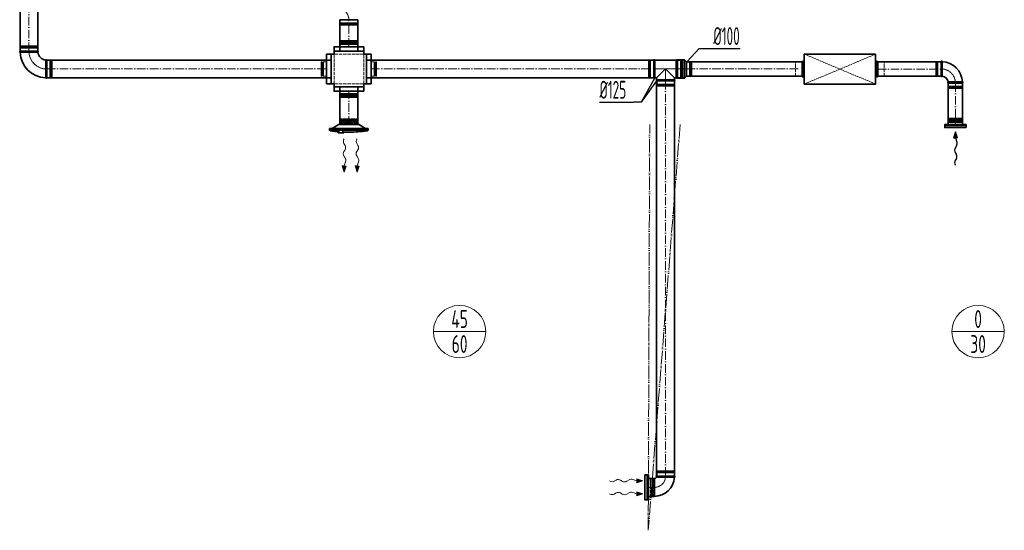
# Model space of a CAD drawing. Header units: millimetres. Extents: x 7400 to 85045, y 24168 to 123018.
# Tile 29 of 79: x 39308 to 46201, y 58269 to 61842. Entities that reach past the tile are written whole.
import ezdxf
from ezdxf.enums import TextEntityAlignment as Align

# ---------------------------------------------------------------- set-up
doc = ezdxf.new("R2010")
doc.units = ezdxf.units.MM
for name, pattern in [('ACAD_ISO02W100', [15, 12, -3]), ('ACAD_ISO05W100', [33, 24, -3, 0, -3, 0, -3]), ('ACAD_ISO10W100', [18, 12, -3, 0, -3]), ('phl_thick', [0])]:
    doc.linetypes.add(name, pattern=pattern)
for name, color, linetype, lineweight in [('VZT_01 SUP (PŘÍVOD) - OBRYS', 5, 'Continuous', 35), ('VZT_02 SUP (PŘÍVOD) - OSA', 5, 'ACAD_ISO10W100', 5), ('VZT_04 SUP (PŘÍVOD) - SKRYTÉ', 5, 'ACAD_ISO02W100', 5), ('VZT_05 ETA (ODVOD) - OBRYS', 6, 'Continuous', 35), ('VZT_06 ETA (ODVOD) - OSA', 6, 'ACAD_ISO10W100', 5), ('VZT_08 ETA (ODVOD) - SKRYTÉ', 6, 'ACAD_ISO02W100', 5), ('VZT_30 DISTRIBUČNÍ PRVKY - OBRYS', 1, 'Continuous', 35), ('VZT_33 DISTRIBUČNÍ PRVKY - SKRYTÉ', 8, 'ACAD_ISO02W100', 5), ('VZT_35 TLUMIČE HLUKU - OBRYS', 1, 'Continuous', 35), ('VZT_36 TLUMIČE HLUKU - OSA', 1, 'ACAD_ISO10W100', 5), ('VZT_37 TLUMIČE HLUKU - DETAIL', 8, 'ACAD_ISO02W100', 5), ('VZT_50 POPIS - OBECNE', 7, 'Continuous', 13), ('VZT_52 POPIS - DISTRIBUCE', 7, 'Continuous', 5), ('VZT_60_KOTY - DIMENZE', 7, 'Continuous', 5), ('VZT_POŽADAVKY NA STAVBU - PODHLEDY', 4, 'ACAD_ISO05W100', 5)]:
    doc.layers.add(name, color=color, linetype=linetype, lineweight=lineweight)
for name, color, linetype, lineweight, plot in [('VZT_03 SUP (PŘÍVOD) - NETISK', 8, 'ACAD_ISO02W100', 5, False), ('VZT_07 ETA (ODVOD) - NETISK', 8, 'ACAD_ISO02W100', 5, False), ('VZT_34 DISTRIBUČNÍ PRVKY - NETISK', 8, 'ACAD_ISO02W100', 5, False), ('VZT_39 TLUMIČE HLUKU - NETISK', 8, 'ACAD_ISO02W100', 5, False)]:
    doc.layers.add(name, color=color, linetype=linetype, lineweight=lineweight, plot=plot)
doc.styles.add('EVORA_125', font='isocp.shx', dxfattribs={"width": 0.6, "height": 125})
doc.styles.add('JS', font='isocp.shx', dxfattribs={"width": 0.6, "height": 125})

msp = doc.modelspace()

# ---------------------------------------------------------------- linework, layer by layer
at = {"lineweight": 13}
for p, q in [((41578.1, 61006.2), (41579.9, 61009.3)), ((41668.1, 61006.2), (41669.9, 61009.3)), ((43441, 58612.5), (43437.9, 58614.4)), ((43441, 58522.5), (43437.9, 58524.4))]:
    msp.add_line(p, q, dxfattribs=at)
at = {"color": 0, "lineweight": 13}
for p, q in [((41578, 60920.2), (41585.9, 60932.1)), ((41586.4, 60963.1), (41578.2, 60976.1)), ((41668, 60920.2), (41675.9, 60932.1)), ((41676.4, 60963.1), (41668.2, 60976.1)), ((41588, 60872.7), (41577.6, 60889.2)), ((41678, 60872.7), (41667.6, 60889.2)), ((41579.9, 60775.6), (41566.6, 60818.8)), ((41566.6, 60818.8), (41580.5, 60818.6)), ((41594.5, 60818.5), (41579.9, 60775.6)), ((41580.5, 60818.6), (41590.2, 60847.3)), ((41594.5, 60818.5), (41580.5, 60818.6)), ((41669.9, 60775.6), (41656.6, 60818.8)), ((41656.6, 60818.8), (41670.5, 60818.6)), ((41684.5, 60818.5), (41669.9, 60775.6)), ((41670.5, 60818.6), (41680.2, 60847.3)), ((41684.5, 60818.5), (41670.5, 60818.6)), ((43484.1, 58620.8), (43471.1, 58612.7)), ((43527, 58612.4), (43515, 58620.4)), ((43574.5, 58622.4), (43557.9, 58612)), ((43628.5, 58615), (43599.9, 58624.7)), ((43628.3, 58601), (43628.5, 58615)), ((43671.5, 58614.4), (43628.3, 58601)), ((43628.7, 58628.9), (43628.5, 58615)), ((43628.7, 58628.9), (43671.5, 58614.4)), ((43484.1, 58530.8), (43471.1, 58522.7)), ((43527, 58522.4), (43515, 58530.4)), ((43574.5, 58532.4), (43557.9, 58522)), ((43628.5, 58525), (43599.9, 58534.7)), ((43628.3, 58511), (43628.5, 58525)), ((43671.5, 58524.4), (43628.3, 58511)), ((43628.7, 58538.9), (43628.5, 58525)), ((43628.7, 58538.9), (43671.5, 58524.4))]:
    msp.add_line(p, q, dxfattribs=at)
at = {"color": 8, "lineweight": 5}
for points in [[(45806.8, 61142.7), (45812.5, 61144.1, -0.060863), (45813.2, 61144.2), (45858.9, 61144.2)], [(45806.8, 61142.7), (45812.7, 61141.3, 0.058981), (45813.4, 61141.2), (45858.9, 61141.2)], [(45911, 61142.7), (45905.3, 61144.1, 0.060863), (45904.7, 61144.2), (45858.9, 61144.2)], [(45911, 61142.7), (45905.1, 61141.3, -0.058981), (45904.5, 61141.2), (45858.9, 61141.2)], [(45811.4, 61122.8), (45811.4, 61130.7, -0.291473), (45812.9, 61133.1, -0.291473)], [(45906.4, 61122.8), (45906.4, 61130.7, 0.291473), (45904.9, 61133.1, 0.291473)]]:
    msp.add_lwpolyline(points, format="xyb", dxfattribs=at)
for points in [[(45815.2, 61148.9), (45813.7, 61152.8), (45858.9, 61152.8)], [(45814.2, 61148.7), (45858.9, 61148.7)], [(45902.6, 61148.9), (45904.1, 61152.8), (45858.9, 61152.8)], [(45903.6, 61148.7), (45858.9, 61148.7)], [(45907.4, 61107.8), (45907.4, 61122.8), (45810.4, 61122.8), (45810.4, 61107.8)], [(45907.4, 61107.8), (45810.4, 61107.8)], [(45811.4, 61130.7), (45858.9, 61130.7)], [(45813.4, 61133.4), (45858.9, 61133.4)], [(45815, 61137), (45858.9, 61137)], [(45902.8, 61137), (45858.9, 61137)], [(45904.5, 61133.4), (45858.9, 61133.4)], [(45906.4, 61130.7), (45858.9, 61130.7)], [(43709.9, 58630.4), (43709.9, 58508.4)]]:
    msp.add_lwpolyline(points, dxfattribs=at)
for centre, radius, start, end in [((45823.3, 61143.4), 10.5, 149.71757, 217.83784), ((45894.6, 61143.4), 10.5, 322.16216, 30.28243), ((45811.2, 61136.5), 3.88, 297.49932, 6.67353), ((45906.7, 61136.5), 3.88, 173.32647, 242.50068)]:
    msp.add_arc(centre, radius, start, end, dxfattribs=at)
at = {"color": 0, "lineweight": 13, "extrusion": (0, 0, -1)}
for centre, major_axis, start_param, end_param in [((41587.7, 60991.4), (-0.3, -21.5), 0.766537, 2.320574), ((41677.7, 60991.4), (-0.3, -21.5), 0.766537, 2.320574), ((41576.8, 60947.7), (-0.3, -21.5), 3.908129, 5.516649), ((41666.8, 60947.7), (-0.3, -21.5), 3.908129, 5.516649), ((41587.1, 60904.6), (-0.3, -21.5), 0.766537, 2.375056), ((41578.4, 60857.3), (-0.3, -21.5), 3.908129, 5.191299), ((41677.1, 60904.6), (-0.3, -21.5), 0.766537, 2.375056), ((41668.4, 60857.3), (-0.3, -21.5), 3.908129, 5.191299), ((43455.7, 58622.2), (21.5, -0.3), 0.766537, 2.320574), ((43499.4, 58611.3), (21.5, -0.3), 3.908129, 5.516649), ((43542.6, 58621.6), (21.5, -0.3), 0.766537, 2.375056), ((43589.8, 58612.9), (21.5, -0.3), 3.908129, 5.191299), ((43455.7, 58532.2), (21.5, -0.3), 0.766537, 2.320574), ((43499.4, 58521.3), (21.5, -0.3), 3.908129, 5.516649), ((43542.6, 58531.6), (21.5, -0.3), 0.766537, 2.375056), ((43589.8, 58522.9), (21.5, -0.3), 3.908129, 5.191299)]:
    msp.add_ellipse(centre, major_axis=major_axis, ratio=0.625, start_param=start_param, end_param=end_param, dxfattribs=at)
at = {"color": 0, "lineweight": 13}
for points in [[(41594.5, 60818.5), (41566.6, 60818.8), (41579.9, 60775.6)], [(41684.5, 60818.5), (41656.6, 60818.8), (41669.9, 60775.6)], [(43628.7, 58628.9), (43628.3, 58601), (43671.5, 58614.4)], [(43628.7, 58538.9), (43628.3, 58511), (43671.5, 58524.4)]]:
    msp.add_solid(points, dxfattribs=at)
at = {"layer": 'VZT_01 SUP (PŘÍVOD) - OBRYS'}
msp.add_line((41550.1, 61842.3), (41675.1, 61842.3), dxfattribs=at)
for points in [[(41550.1, 61842.3), (41550.1, 61652.6)], [(41675.1, 61842.3), (41675.1, 61652.6)], [(41508.8, 61621.6), (41508.8, 61601.1)], [(41550.3, 61621.6), (41550.3, 61652.6)], [(41675, 61621.6), (41675, 61652.6)], [(41716.4, 61621.6), (41716.4, 61601.1)], [(41508.8, 61373), (41508.8, 61393.5)], [(41550.3, 61342), (41550.3, 61373)], [(41675, 61342), (41675, 61373)], [(41716.4, 61373), (41716.4, 61393.5)], [(41550.1, 61342), (41550.1, 61107.8)], [(41675.1, 61342), (41675.1, 61107.8)]]:
    msp.add_lwpolyline(points, dxfattribs=at)
for points in [[(41716.4, 61652.6), (41716.4, 61621.6), (41508.8, 61621.6), (41508.8, 61652.6)], [(41716.4, 61342), (41716.4, 61373), (41508.8, 61373), (41508.8, 61342)]]:
    msp.add_lwpolyline(points, close=True, dxfattribs=at)
at = {"layer": 'VZT_02 SUP (PŘÍVOD) - OSA', "ltscale": 0.3}
msp.add_lwpolyline([(41533.6, 61921.3), (41533.6, 61921.3, -0.414214), (41612.6, 61842.3), (41612.6, 61842.3)], format="xyb", dxfattribs=at)
at = {"layer": 'VZT_02 SUP (PŘÍVOD) - OSA', "ltscale": 5}
for points in [[(41612.6, 61652.6), (41612.6, 61842.3)], [(41612.6, 61107.8), (41612.6, 61342)]]:
    msp.add_lwpolyline(points, dxfattribs=at)
at = {"layer": 'VZT_03 SUP (PŘÍVOD) - NETISK', "ltscale": 0.4}
for p, q in [((41552.6, 61842.3), (41552.6, 61820.3)), ((41672.6, 61842.3), (41672.6, 61820.3)), ((41551.6, 61816.8), (41673.6, 61816.8)), ((41551.6, 61816.8), (41551.6, 61816.3)), ((41551.6, 61816.3), (41673.6, 61816.3)), ((41551.6, 61809.3), (41673.6, 61809.3)), ((41551.6, 61809.3), (41551.6, 61808.8)), ((41551.6, 61808.8), (41673.6, 61808.8)), ((41552.6, 61820.3), (41672.6, 61820.3)), ((41552.6, 61808.3), (41672.6, 61808.3)), ((41552.6, 61808.3), (41552.6, 61804.3)), ((41552.6, 61804.3), (41672.6, 61804.3)), ((41553.6, 61820.3), (41553.6, 61816.8)), ((41553.6, 61816.3), (41553.6, 61809.3)), ((41553.6, 61808.8), (41553.6, 61808.3)), ((41671.6, 61820.3), (41671.6, 61816.8)), ((41671.6, 61816.3), (41671.6, 61809.3)), ((41671.6, 61808.8), (41671.6, 61808.3)), ((41672.6, 61808.3), (41672.6, 61804.3)), ((41673.6, 61816.8), (41673.6, 61816.3)), ((41673.6, 61809.3), (41673.6, 61808.8))]:
    msp.add_line(p, q, dxfattribs=at)
for points in [[(41556.4, 61693.7), (41555, 61697.6), (41612.6, 61697.6)], [(41555.4, 61693.5), (41612.6, 61693.5)], [(41668.9, 61693.7), (41670.3, 61697.6), (41612.6, 61697.6)], [(41669.8, 61693.5), (41612.6, 61693.5)], [(41673.6, 61652.6), (41673.6, 61667.6), (41551.6, 61667.6), (41551.6, 61652.6)], [(41673.6, 61652.6), (41551.6, 61652.6)], [(41552.6, 61675.5), (41612.6, 61675.5)], [(41554.6, 61678.1), (41612.6, 61678.1)], [(41556.2, 61681.8), (41612.6, 61681.8)], [(41669, 61681.8), (41612.6, 61681.8)], [(41670.7, 61678.1), (41612.6, 61678.1)], [(41672.6, 61675.5), (41612.6, 61675.5)], [(41673.6, 61342), (41673.6, 61327), (41551.6, 61327), (41551.6, 61342)], [(41673.6, 61342), (41551.6, 61342)], [(41552.6, 61319.1), (41612.6, 61319.1)], [(41554.6, 61316.5), (41612.6, 61316.5)], [(41556.4, 61300.9), (41555, 61297), (41612.6, 61297)], [(41555.4, 61301.2), (41612.6, 61301.2)], [(41556.2, 61312.8), (41612.6, 61312.8)], [(41672.6, 61319.1), (41612.6, 61319.1)], [(41670.7, 61316.5), (41612.6, 61316.5)], [(41669, 61312.8), (41612.6, 61312.8)], [(41669.8, 61301.2), (41612.6, 61301.2)], [(41668.9, 61300.9), (41670.3, 61297), (41612.6, 61297)]]:
    msp.add_lwpolyline(points, dxfattribs=at)
for points in [[(41548, 61687.5), (41553.7, 61688.9, -0.060863), (41554.4, 61689), (41612.6, 61689)], [(41548, 61687.5), (41553.9, 61686.1, 0.058981), (41554.6, 61686), (41612.6, 61686)], [(41552.6, 61667.6), (41552.6, 61675.5, -0.291473), (41554.2, 61677.9, -0.291473)], [(41677.2, 61687.5), (41671.5, 61688.9, 0.060863), (41670.9, 61689), (41612.6, 61689)], [(41677.2, 61687.5), (41671.3, 61686.1, -0.058981), (41670.7, 61686), (41612.6, 61686)], [(41672.6, 61667.6), (41672.6, 61675.5, 0.291473), (41671.1, 61677.9, 0.291473)], [(41548, 61307.1), (41553.9, 61308.5, -0.058981), (41554.6, 61308.6), (41612.6, 61308.6)], [(41548, 61307.1), (41553.7, 61305.7, 0.060863), (41554.4, 61305.6), (41612.6, 61305.6)], [(41552.6, 61327), (41552.6, 61319.1, 0.291473), (41554.2, 61316.7, 0.291473)], [(41677.2, 61307.1), (41671.3, 61308.5, 0.058981), (41670.7, 61308.6), (41612.6, 61308.6)], [(41677.2, 61307.1), (41671.5, 61305.7, -0.060863), (41670.9, 61305.6), (41612.6, 61305.6)], [(41672.6, 61327), (41672.6, 61319.1, -0.291473), (41671.1, 61316.7, -0.291473)]]:
    msp.add_lwpolyline(points, format="xyb", dxfattribs=at)
for centre, radius, start, end in [((41564.5, 61688.2), 10.5, 149.71757, 217.83784), ((41660.8, 61688.2), 10.5, 322.16216, 30.28243), ((41552.4, 61681.3), 3.88, 297.49932, 6.67353), ((41672.9, 61681.3), 3.88, 173.32647, 242.50068), ((41564.5, 61306.4), 10.5, 142.16216, 210.28243), ((41552.4, 61313.3), 3.88, 353.32647, 62.50068), ((41672.9, 61313.3), 3.88, 117.49932, 186.67353), ((41660.8, 61306.4), 10.5, 329.71757, 37.83784)]:
    msp.add_arc(centre, radius, start, end, dxfattribs=at)
at = {"layer": 'VZT_04 SUP (PŘÍVOD) - SKRYTÉ', "ltscale": 2}
for points in [[(41508.8, 61393.5), (41508.8, 61601.1)], [(41716.4, 61393.5), (41716.4, 61601.1)]]:
    msp.add_lwpolyline(points, dxfattribs=at)
at = {"layer": 'VZT_05 ETA (ODVOD) - OBRYS'}
for p, q in [((39310.9, 61622.1), (39435.9, 61622.1)), ((39498.4, 61559.6), (39498.4, 61434.6)), ((43747.4, 61434.8), (43747.4, 61559.8)), ((43755.1, 61434.8), (43755.1, 61559.8)), ((43755.1, 61559.8), (43904.8, 61559.8)), ((43904.8, 61434.8), (43904.8, 61559.8)), ((43912.4, 61560.8), (43912.4, 61433.8)), ((43912.4, 61560.8), (43962.9, 61560.8)), ((43912.4, 61559.8), (43912.4, 61434.8)), ((43962.9, 61560.8), (43962.9, 61433.8)), ((43976.4, 61547.3), (43962.9, 61560.8)), ((43767.4, 61434.8), (43829.9, 61497.3)), ((43829.9, 61497.3), (43892.4, 61434.8)), ((43976.4, 61547.3), (43976.4, 61447.3)), ((45758.9, 61548.4), (45758.9, 61448.4)), ((45766.9, 61548.4), (45766.9, 61498.3)), ((43755.1, 61434.8), (43767.4, 61434.8)), ((43767.4, 61422), (43767.4, 61434.8)), ((43892.4, 61422), (43767.4, 61422)), ((43892.4, 61414.3), (43767.4, 61414.3)), ((43892.4, 61422), (43892.4, 61434.8)), ((43892.4, 61434.8), (43904.8, 61434.8)), ((43912.4, 61433.8), (43962.9, 61433.8)), ((43976.4, 61447.3), (43962.9, 61433.8)), ((45808.9, 61398.4), (45908.9, 61398.4)), ((45908.9, 61406.4), (45858.8, 61406.4)), ((43709.9, 58505.9), (43709.9, 58632.9)), ((43749.9, 58632.9), (43709.9, 58632.9)), ((43750.9, 58506.9), (43750.9, 58631.9)), ((43767.4, 58648.4), (43892.4, 58648.4)), ((43749.9, 58505.9), (43709.9, 58505.9))]:
    msp.add_line(p, q, dxfattribs=at)
for points in [[(39310.9, 62451.3), (39310.9, 61622.1)], [(39435.9, 62451.3), (39435.9, 61622.1)], [(41488.3, 61559.6), (41457.3, 61559.6)], [(41488.3, 61601.1), (41508.8, 61601.1)], [(41736.9, 61601.1), (41716.4, 61601.1)], [(41767.9, 61559.6), (41736.9, 61559.6)], [(43747.4, 61559.8), (41767.9, 61559.8)], [(44785.5, 61547.3), (43976.4, 61547.3)], [(45758.9, 61546.6), (45315.5, 61546.6)], [(41488.3, 61434.9), (41457.3, 61434.9)], [(41767.9, 61435), (41736.9, 61435)], [(43747.4, 61434.8), (41767.9, 61434.8)], [(43767.4, 58648.4), (43767.4, 61414.3)], [(43892.4, 58648.4), (43892.4, 61414.3)], [(44785.5, 61447.3), (43976.4, 61447.3)], [(45758.9, 61446.6), (45315.5, 61446.6)], [(41488.3, 61393.5), (41508.8, 61393.5)], [(41736.9, 61393.5), (41716.4, 61393.5)], [(45808.9, 61107.8), (45808.9, 61398.4)], [(45908.9, 61107.8), (45908.9, 61398.4)]]:
    msp.add_lwpolyline(points, dxfattribs=at)
at = {"layer": 'VZT_05 ETA (ODVOD) - OBRYS', "elevation": 0}
for points in [[(41457.3, 61559.8), (39498.4, 61559.8)], [(41457.3, 61434.8), (39498.4, 61434.8)]]:
    msp.add_lwpolyline(points, dxfattribs=at)
at = {"layer": 'VZT_05 ETA (ODVOD) - OBRYS'}
for points in [[(41457.3, 61393.5), (41488.3, 61393.5), (41488.3, 61601.1), (41457.3, 61601.1)], [(41767.9, 61393.5), (41736.9, 61393.5), (41736.9, 61601.1), (41767.9, 61601.1)]]:
    msp.add_lwpolyline(points, close=True, dxfattribs=at)
for centre, radius, start, end in [((39312.5, 61618.2), 4.17, 113.46783, 248.89285), ((39434.2, 61618.2), 4.17, 300.29808, 66.53217), ((39498.4, 61622.1), 187.5, 182.36067, 267.63933), ((39498.4, 61622.1), 62.5, 186.83025, 263.16975), ((39494.6, 61557.9), 4.17, 23.46783, 149.70192), ((43751.3, 61558.2), 4.17, 23.46783, 156.53217), ((43908.6, 61558.2), 4.17, 23.46783, 156.53217), ((45762.9, 61548.4), 4, 0, 180), ((45758.9, 61398.4), 150, 3.05723, 86.94277), ((39494.6, 61436.2), 4.17, 201.10715, 336.53217), ((43751.3, 61436.5), 4.17, 203.46783, 336.53217), ((43769.1, 61418.1), 4.17, 113.46783, 246.53217), ((43890.8, 61418.1), 4.17, 293.46783, 66.53217), ((43908.6, 61436.5), 4.17, 203.46783, 336.53217), ((45762.9, 61448.4), 4, 180, 350.85216), ((45758.9, 61398.4), 50, 9.14784, 80.85216), ((45808.9, 61402.4), 4, 99.14784, 270), ((45908.9, 61402.4), 4, 270, 90), ((43749.9, 58631.9), 1, 0, 90), ((43750.9, 58648.4), 16.5, 270, 336.19069), ((43750.9, 58648.4), 141.5, 270, 356.86312), ((43769.1, 58644.6), 4.17, 113.46783, 222.72286), ((43890.8, 58644.6), 4.17, 290.33094, 66.53217), ((43749.9, 58506.9), 1, 270, 0)]:
    msp.add_arc(centre, radius, start, end, dxfattribs=at)
for points, knots in [([(39436.3, 61614.6), (39436.3, 61614.6), (39436.3, 61614.6), (39436, 61614.6), (39435.6, 61614.6), (39434.6, 61614.6), (39433.8, 61614.6), (39430.7, 61614.6), (39427.5, 61614.6), (39418.6, 61614.5), (39412.4, 61614.5), (39398.3, 61614.5), (39390.5, 61614.5), (39374.3, 61614.4), (39366, 61614.4), (39350.2, 61614.4), (39342.7, 61614.4), (39329.5, 61614.4), (39323.9, 61614.4), (39317, 61614.4), (39314.8, 61614.4), (39311.8, 61614.4), (39311, 61614.4), (39311, 61614.4)], [197.067977, 197.067977, 197.067977, 197.067977, 201.792196, 201.792196, 209.190204, 209.190204, 218.040239, 218.040239, 237.760854, 237.760854, 262.206108, 262.206108, 286.831239, 286.831239, 311.323072, 311.323072, 335.946087, 335.946087, 360.704397, 360.704397, 377.088273, 377.088273, 394.105327, 394.105327, 394.105327, 394.105327]), ([(39491, 61560), (39491, 61560), (39490.9, 61558.4), (39490.9, 61552.3), (39490.9, 61547.8), (39490.8, 61536.4), (39490.8, 61529.6), (39490.8, 61514.6), (39490.7, 61506.5), (39490.7, 61490.2), (39490.7, 61482.1), (39490.7, 61466.9), (39490.7, 61459.9), (39490.7, 61448.2), (39490.7, 61443.4), (39490.7, 61436.8), (39490.7, 61435), (39490.7, 61434.7), (39490.7, 61434.7), (39490.7, 61434.7)], [0, 0, 0, 0, 24.235852, 24.235852, 48.531845, 48.531845, 73.024415, 73.024415, 97.570898, 97.570898, 122.078339, 122.078339, 146.53579, 146.53579, 170.957495, 170.957495, 195.359468, 195.359468, 197.168246, 197.168246, 197.168246, 197.168246]), ([(45766.9, 61498.3), (45766.9, 61491.9), (45766.9, 61485.6), (45766.9, 61473.5), (45766.9, 61467.9), (45766.9, 61458.4), (45766.9, 61454.6), (45766.9, 61449.4), (45766.9, 61447.9), (45766.9, 61447.8), (45766.9, 61447.8), (45766.9, 61447.8)], [78.71119, 78.71119, 78.71119, 78.71119, 97.804615, 97.804615, 117.523893, 117.523893, 137.264303, 137.264303, 156.831737, 156.831737, 157.874915, 157.874915, 157.874915, 157.874915]), ([(45808.3, 61406.4), (45808.3, 61406.4), (45809.4, 61406.4), (45813.9, 61406.4), (45817.4, 61406.4), (45826.2, 61406.4), (45831.6, 61406.4), (45843.5, 61406.4), (45850, 61406.4), (45857.3, 61406.4), (45858, 61406.4), (45858.8, 61406.4)], [157.874915, 157.874915, 157.874915, 157.874915, 176.103874, 176.103874, 195.460379, 195.460379, 215.101284, 215.101284, 234.82164, 234.82164, 237.034743, 237.034743, 237.034743, 237.034743]), ([(43766, 58641.7), (43766, 58641.7), (43766.4, 58641.7), (43768.5, 58641.6), (43770.7, 58641.4), (43776.9, 58641.2), (43780.9, 58641.1), (43791.7, 58640.9), (43798.9, 58640.9), (43814.6, 58640.8), (43822.9, 58640.8), (43839.5, 58640.7), (43847.6, 58640.7), (43862.6, 58640.7), (43869.3, 58640.7), (43880.6, 58640.7), (43885, 58640.7), (43890.8, 58640.7), (43892.2, 58640.7), (43892.2, 58640.7)], [197.702813, 197.702813, 197.702813, 197.702813, 209.733369, 209.733369, 228.63381, 228.63381, 247.962689, 247.962689, 273.396832, 273.396832, 298.447199, 298.447199, 323.101867, 323.101867, 347.591906, 347.591906, 372.010558, 372.010558, 395.3015, 395.3015, 395.3015, 395.3015])]:
    msp.add_open_spline(points, degree=3, knots=knots, dxfattribs=at)
at = {"layer": 'VZT_06 ETA (ODVOD) - OSA', "ltscale": 5}
for points in [[(39373.4, 61622.1), (39373.4, 62451.3)], [(41767.9, 61497.3), (43747.4, 61497.3)], [(43976.4, 61497.3), (44785.5, 61497.3)], [(45315.5, 61496.6), (45758.9, 61496.6)], [(43829.9, 61414.3), (43829.9, 58648.4)], [(45858.9, 61398.4), (45858.9, 61107.8)]]:
    msp.add_lwpolyline(points, dxfattribs=at)
at = {"layer": 'VZT_06 ETA (ODVOD) - OSA', "ltscale": 0.3}
for points in [[(39498.4, 61497.1), (39498.4, 61497.1, -0.414214), (39373.4, 61622.1), (39373.4, 61622.1)], [(45858.9, 61398.4), (45858.9, 61398.4, 0.414214), (45758.9, 61498.4), (45758.9, 61498.4)], [(43709.9, 58569.4), (43750.9, 58569.4, 0.414214), (43829.9, 58648.4), (43829.9, 58648.4)]]:
    msp.add_lwpolyline(points, format="xyb", dxfattribs=at)
at = {"layer": 'VZT_06 ETA (ODVOD) - OSA', "ltscale": 5, "elevation": 0}
msp.add_lwpolyline([(39498.4, 61497.3), (41457.3, 61497.3)], dxfattribs=at)
at = {"layer": 'VZT_06 ETA (ODVOD) - OSA', "ltscale": 0.3}
for points in [[(43829.9, 61414.3), (43829.9, 61497.3)], [(43912.4, 61497.3), (43976.4, 61497.3)]]:
    msp.add_lwpolyline(points, dxfattribs=at)
at = {"layer": 'VZT_07 ETA (ODVOD) - NETISK', "ltscale": 0.4}
for p, q in [((39312.4, 61655.6), (39434.4, 61655.6)), ((39312.4, 61655.1), (39312.4, 61655.6)), ((39312.4, 61655.1), (39434.4, 61655.1)), ((39312.4, 61648.1), (39434.4, 61648.1)), ((39312.4, 61647.6), (39312.4, 61648.1)), ((39312.4, 61647.6), (39434.4, 61647.6)), ((39313.4, 61660.1), (39433.4, 61660.1)), ((39313.4, 61656.1), (39313.4, 61660.1)), ((39313.4, 61656.1), (39433.4, 61656.1)), ((39313.4, 61644.1), (39433.4, 61644.1)), ((39313.4, 61622.1), (39313.4, 61644.1)), ((39314.4, 61655.6), (39314.4, 61656.1)), ((39314.4, 61648.1), (39314.4, 61655.1)), ((39314.4, 61644.1), (39314.4, 61647.6)), ((39432.4, 61655.6), (39432.4, 61656.1)), ((39432.4, 61648.1), (39432.4, 61655.1)), ((39432.4, 61644.1), (39432.4, 61647.6)), ((39433.4, 61656.1), (39433.4, 61660.1)), ((39433.4, 61622.1), (39433.4, 61644.1)), ((39434.4, 61655.1), (39434.4, 61655.6)), ((39434.4, 61647.6), (39434.4, 61648.1)), ((39498.4, 61557.1), (39520.4, 61557.1)), ((39520.4, 61557.1), (39520.4, 61437.1)), ((39520.4, 61556.1), (39523.9, 61556.1)), ((39523.9, 61558.1), (39523.9, 61436.1)), ((39523.9, 61558.1), (39524.4, 61558.1)), ((39524.4, 61558.1), (39524.4, 61436.1)), ((39524.4, 61556.1), (39531.4, 61556.1)), ((39531.4, 61558.1), (39531.4, 61436.1)), ((39531.4, 61558.1), (39531.9, 61558.1)), ((39531.9, 61558.1), (39531.9, 61436.1)), ((39531.9, 61556.1), (39532.4, 61556.1)), ((39532.4, 61557.1), (39532.4, 61437.1)), ((39532.4, 61557.1), (39536.4, 61557.1)), ((39536.4, 61557.1), (39536.4, 61437.1)), ((43709.4, 61437.3), (43709.4, 61557.3)), ((43713.4, 61557.3), (43709.4, 61557.3)), ((43713.4, 61437.3), (43713.4, 61557.3)), ((43713.9, 61556.3), (43713.4, 61556.3)), ((43713.9, 61436.3), (43713.9, 61558.3)), ((43714.4, 61558.3), (43713.9, 61558.3)), ((43714.4, 61436.3), (43714.4, 61558.3)), ((43721.4, 61556.3), (43714.4, 61556.3)), ((43721.4, 61436.3), (43721.4, 61558.3)), ((43721.9, 61558.3), (43721.4, 61558.3)), ((43721.9, 61436.3), (43721.9, 61558.3)), ((43725.4, 61556.3), (43721.9, 61556.3)), ((43725.4, 61437.3), (43725.4, 61557.3)), ((43747.4, 61557.3), (43725.4, 61557.3)), ((43934.4, 61557.3), (43912.4, 61557.3)), ((43934.4, 61437.3), (43934.4, 61557.3)), ((43937.9, 61556.3), (43934.4, 61556.3)), ((43937.9, 61436.3), (43937.9, 61558.3)), ((43938.4, 61558.3), (43937.9, 61558.3)), ((43938.4, 61436.3), (43938.4, 61558.3)), ((43945.4, 61556.3), (43938.4, 61556.3)), ((43945.4, 61436.3), (43945.4, 61558.3)), ((43945.9, 61558.3), (43945.4, 61558.3)), ((43945.9, 61436.3), (43945.9, 61558.3)), ((43946.4, 61556.3), (43945.9, 61556.3)), ((43946.4, 61437.3), (43946.4, 61557.3)), ((43950.4, 61557.3), (43946.4, 61557.3)), ((43950.4, 61437.3), (43950.4, 61557.3)), ((41419.3, 61546.3), (41419.3, 61448.3)), ((41423.3, 61546.3), (41419.3, 61546.3)), ((41423.3, 61546.3), (41423.3, 61448.3)), ((41423.8, 61545.3), (41423.3, 61545.3)), ((41423.8, 61547.3), (41423.8, 61447.3)), ((41424.3, 61547.3), (41423.8, 61547.3)), ((41424.3, 61547.3), (41424.3, 61447.3)), ((41431.3, 61545.3), (41424.3, 61545.3)), ((41431.3, 61547.3), (41431.3, 61447.3)), ((41431.8, 61547.3), (41431.3, 61547.3)), ((41431.8, 61547.3), (41431.8, 61447.3)), ((41435.3, 61545.3), (41431.8, 61545.3)), ((41435.3, 61546.3), (41435.3, 61448.3)), ((41457.3, 61546.3), (41435.3, 61546.3)), ((41767.9, 61546.3), (41789.9, 61546.3)), ((41789.9, 61546.3), (41789.9, 61448.3)), ((41789.9, 61545.3), (41793.4, 61545.3)), ((41793.4, 61547.3), (41793.4, 61447.3)), ((41793.4, 61547.3), (41793.9, 61547.3)), ((41793.9, 61547.3), (41793.9, 61447.3)), ((41793.9, 61545.3), (41800.9, 61545.3)), ((41800.9, 61547.3), (41800.9, 61447.3)), ((41800.9, 61547.3), (41801.4, 61547.3)), ((41801.4, 61547.3), (41801.4, 61447.3)), ((41801.4, 61545.3), (41801.9, 61545.3)), ((41801.9, 61546.3), (41801.9, 61448.3)), ((41801.9, 61546.3), (41805.9, 61546.3)), ((41805.9, 61546.3), (41805.9, 61448.3)), ((43998.4, 61546.3), (43976.4, 61546.3)), ((43998.4, 61448.3), (43998.4, 61546.3)), ((44001.9, 61545.3), (43998.4, 61545.3)), ((44001.9, 61447.3), (44001.9, 61547.3)), ((44002.4, 61547.3), (44001.9, 61547.3)), ((44002.4, 61447.3), (44002.4, 61547.3)), ((44009.4, 61545.3), (44002.4, 61545.3)), ((44009.4, 61447.3), (44009.4, 61547.3)), ((44009.9, 61547.3), (44009.4, 61547.3)), ((44009.9, 61447.3), (44009.9, 61547.3)), ((44010.4, 61545.3), (44009.9, 61545.3)), ((44010.4, 61448.3), (44010.4, 61546.3)), ((44014.4, 61546.3), (44010.4, 61546.3)), ((44014.4, 61448.3), (44014.4, 61546.3)), ((45720.9, 61547.4), (45720.9, 61449.4)), ((45724.9, 61547.4), (45720.9, 61547.4)), ((45724.9, 61547.4), (45724.9, 61449.4)), ((45725.4, 61546.4), (45724.9, 61546.4)), ((45725.4, 61548.4), (45725.4, 61448.4)), ((45725.9, 61548.4), (45725.4, 61548.4)), ((45725.9, 61548.4), (45725.9, 61448.4)), ((45732.9, 61546.4), (45725.9, 61546.4)), ((45732.9, 61548.4), (45732.9, 61448.4)), ((45733.4, 61548.4), (45732.9, 61548.4)), ((45733.4, 61548.4), (45733.4, 61448.4)), ((45736.9, 61546.4), (45733.4, 61546.4)), ((45736.9, 61547.4), (45736.9, 61449.4)), ((45758.9, 61547.4), (45736.9, 61547.4)), ((39498.4, 61437.1), (39520.4, 61437.1)), ((39520.4, 61438.1), (39523.9, 61438.1)), ((39523.9, 61436.1), (39524.4, 61436.1)), ((39524.4, 61438.1), (39531.4, 61438.1)), ((39531.4, 61436.1), (39531.9, 61436.1)), ((39531.9, 61438.1), (39532.4, 61438.1)), ((39532.4, 61437.1), (39536.4, 61437.1)), ((41423.3, 61448.3), (41419.3, 61448.3)), ((41423.8, 61449.3), (41423.3, 61449.3)), ((41424.3, 61447.3), (41423.8, 61447.3)), ((41431.3, 61449.3), (41424.3, 61449.3)), ((41431.8, 61447.3), (41431.3, 61447.3)), ((41435.3, 61449.3), (41431.8, 61449.3)), ((41457.3, 61448.3), (41435.3, 61448.3)), ((41767.9, 61448.3), (41789.9, 61448.3)), ((41789.9, 61449.3), (41793.4, 61449.3)), ((41793.4, 61447.3), (41793.9, 61447.3)), ((41793.9, 61449.3), (41800.9, 61449.3)), ((41800.9, 61447.3), (41801.4, 61447.3)), ((41801.4, 61449.3), (41801.9, 61449.3)), ((41801.9, 61448.3), (41805.9, 61448.3)), ((43713.4, 61437.3), (43709.4, 61437.3)), ((43713.9, 61438.3), (43713.4, 61438.3)), ((43714.4, 61436.3), (43713.9, 61436.3)), ((43721.4, 61438.3), (43714.4, 61438.3)), ((43721.9, 61436.3), (43721.4, 61436.3)), ((43725.4, 61438.3), (43721.9, 61438.3)), ((43747.4, 61437.3), (43725.4, 61437.3)), ((43769.9, 61414.3), (43769.9, 61392.3)), ((43889.9, 61414.3), (43889.9, 61392.3)), ((43934.4, 61437.3), (43912.4, 61437.3)), ((43937.9, 61438.3), (43934.4, 61438.3)), ((43938.4, 61436.3), (43937.9, 61436.3)), ((43945.4, 61438.3), (43938.4, 61438.3)), ((43945.9, 61436.3), (43945.4, 61436.3)), ((43946.4, 61438.3), (43945.9, 61438.3)), ((43950.4, 61437.3), (43946.4, 61437.3)), ((43998.4, 61448.3), (43976.4, 61448.3)), ((44001.9, 61449.3), (43998.4, 61449.3)), ((44002.4, 61447.3), (44001.9, 61447.3)), ((44009.4, 61449.3), (44002.4, 61449.3)), ((44009.9, 61447.3), (44009.4, 61447.3)), ((44010.4, 61449.3), (44009.9, 61449.3)), ((44014.4, 61448.3), (44010.4, 61448.3)), ((45724.9, 61449.4), (45720.9, 61449.4)), ((45725.4, 61450.4), (45724.9, 61450.4)), ((45725.9, 61448.4), (45725.4, 61448.4)), ((45732.9, 61450.4), (45725.9, 61450.4)), ((45733.4, 61448.4), (45732.9, 61448.4)), ((45736.9, 61450.4), (45733.4, 61450.4)), ((45758.9, 61449.4), (45736.9, 61449.4)), ((43890.9, 61388.8), (43768.9, 61388.8)), ((43768.9, 61388.8), (43768.9, 61388.3)), ((43890.9, 61388.3), (43768.9, 61388.3)), ((43890.9, 61381.3), (43768.9, 61381.3)), ((43768.9, 61381.3), (43768.9, 61380.8)), ((43890.9, 61380.8), (43768.9, 61380.8)), ((43889.9, 61392.3), (43769.9, 61392.3)), ((43889.9, 61380.3), (43769.9, 61380.3)), ((43769.9, 61380.3), (43769.9, 61376.3)), ((43889.9, 61376.3), (43769.9, 61376.3)), ((43770.9, 61392.3), (43770.9, 61388.8)), ((43770.9, 61388.3), (43770.9, 61381.3)), ((43770.9, 61380.8), (43770.9, 61380.3)), ((43888.9, 61392.3), (43888.9, 61388.8)), ((43888.9, 61388.3), (43888.9, 61381.3)), ((43888.9, 61380.8), (43888.9, 61380.3)), ((43889.9, 61380.3), (43889.9, 61376.3)), ((43890.9, 61388.8), (43890.9, 61388.3)), ((43890.9, 61381.3), (43890.9, 61380.8)), ((45908.9, 61372.9), (45808.9, 61372.9)), ((45808.9, 61372.4), (45808.9, 61372.9)), ((45908.9, 61372.4), (45808.9, 61372.4)), ((45908.9, 61365.4), (45808.9, 61365.4)), ((45808.9, 61364.9), (45808.9, 61365.4)), ((45908.9, 61364.9), (45808.9, 61364.9)), ((45809.9, 61376.4), (45809.9, 61398.4)), ((45907.9, 61376.4), (45809.9, 61376.4)), ((45907.9, 61364.4), (45809.9, 61364.4)), ((45809.9, 61360.4), (45809.9, 61364.4)), ((45907.9, 61360.4), (45809.9, 61360.4)), ((45810.9, 61372.9), (45810.9, 61376.4)), ((45810.9, 61365.4), (45810.9, 61372.4)), ((45810.9, 61364.4), (45810.9, 61364.9)), ((45906.9, 61372.9), (45906.9, 61376.4)), ((45906.9, 61365.4), (45906.9, 61372.4)), ((45906.9, 61364.4), (45906.9, 61364.9)), ((45907.9, 61376.4), (45907.9, 61398.4)), ((45907.9, 61360.4), (45907.9, 61364.4)), ((45908.9, 61372.4), (45908.9, 61372.9)), ((45908.9, 61364.9), (45908.9, 61365.4)), ((43768.9, 58681.9), (43890.9, 58681.9)), ((43768.9, 58681.4), (43768.9, 58681.9)), ((43768.9, 58681.4), (43890.9, 58681.4)), ((43768.9, 58674.4), (43890.9, 58674.4)), ((43768.9, 58673.9), (43768.9, 58674.4)), ((43768.9, 58673.9), (43890.9, 58673.9)), ((43769.9, 58686.4), (43889.9, 58686.4)), ((43769.9, 58682.4), (43769.9, 58686.4)), ((43769.9, 58682.4), (43889.9, 58682.4)), ((43769.9, 58670.4), (43889.9, 58670.4)), ((43769.9, 58648.4), (43769.9, 58670.4)), ((43770.9, 58681.9), (43770.9, 58682.4)), ((43770.9, 58674.4), (43770.9, 58681.4)), ((43770.9, 58670.4), (43770.9, 58673.9)), ((43888.9, 58681.9), (43888.9, 58682.4)), ((43888.9, 58674.4), (43888.9, 58681.4)), ((43888.9, 58670.4), (43888.9, 58673.9)), ((43889.9, 58682.4), (43889.9, 58686.4)), ((43889.9, 58648.4), (43889.9, 58670.4)), ((43890.9, 58681.4), (43890.9, 58681.9)), ((43890.9, 58673.9), (43890.9, 58674.4))]:
    msp.add_line(p, q, dxfattribs=at)
msp.add_lwpolyline([(43747.4, 61497.3), (43912.4, 61497.3)], dxfattribs=at)
at = {"layer": 'VZT_08 ETA (ODVOD) - SKRYTÉ', "ltscale": 2}
for points in [[(41716.4, 61601.1), (41508.8, 61601.1)], [(41716.4, 61393.5), (41508.8, 61393.5)]]:
    msp.add_lwpolyline(points, dxfattribs=at)
at = {"layer": 'VZT_30 DISTRIBUČNÍ PRVKY - OBRYS'}
for points in [[(41749, 61068.8), (41476, 61068.8), (41476, 61078, -0.414214), (41479.8, 61081.8), (41745.1, 61081.8, -0.414214), (41749, 61078), (41749, 61068.8)], [(41496.4, 61081.8), (41536.7, 61107.2, -0.141374), (41538.8, 61107.8), (41686.1, 61107.8, -0.141374), (41688.2, 61107.2), (41728.6, 61081.8)], [(41543.2, 61058.3, -0.015115), (41483.9, 61064.3), (41480.9, 61064.9, -0.36397), (41478.5, 61067.8), (41478.5, 61068.8)], [(41543.2, 61068.8), (41543.2, 61056.4, -0.267949), (41543, 61056), (41537.3, 61052.7, 0.267949), (41537, 61052.3), (41537, 61051.7), (41576.7, 61051.7), (41576.7, 61052.3, 0.267949), (41576.4, 61052.7), (41570.7, 61056, -0.267949), (41570.5, 61056.4), (41570.5, 61068.8)], [(41612.5, 61055.8, -0.010645), (41570.5, 61056.8, -0.010645)], [(41612.5, 61055.8, 0.0327), (41741, 61064.3), (41744, 61064.9, 0.36397), (41746.5, 61067.8), (41746.5, 61068.8)]]:
    msp.add_lwpolyline(points, format="xyb", dxfattribs=at)
for points in [[(45933.9, 61087.8), (45783.9, 61087.8), (45783.9, 61107.8), (45933.9, 61107.8)], [(43684.9, 58656.9), (43684.9, 58481.9), (43709.9, 58481.9), (43709.9, 58656.9)]]:
    msp.add_lwpolyline(points, close=True, dxfattribs=at)
for points in [[(45783.9, 61101.1), (45933.9, 61101.1)], [(43702, 58481.9), (43702, 58656.9)]]:
    msp.add_lwpolyline(points, dxfattribs=at)
at = {"layer": 'VZT_33 DISTRIBUČNÍ PRVKY - SKRYTÉ'}
for points in [[(43709.9, 58630.4), (43724.9, 58630.4), (43724.9, 58508.4), (43709.9, 58508.4)], [(43732.8, 58629.4), (43732.8, 58569.4)], [(43735.5, 58627.4), (43735.5, 58569.4)], [(43739.1, 58625.8), (43739.1, 58569.4)], [(43750.8, 58626.6), (43750.8, 58569.4)], [(43751, 58625.6), (43754.9, 58627.1), (43754.9, 58569.4)], [(43732.8, 58509.4), (43732.8, 58569.4)], [(43735.5, 58511.3), (43735.5, 58569.4)], [(43739.1, 58513), (43739.1, 58569.4)], [(43750.8, 58512.2), (43750.8, 58569.4)], [(43751, 58513.2), (43754.9, 58511.7), (43754.9, 58569.4)]]:
    msp.add_lwpolyline(points, dxfattribs=at)
for points in [[(43724.9, 58629.4), (43732.8, 58629.4, -0.291473), (43735.2, 58627.9, -0.291473)], [(43744.8, 58634), (43743.4, 58628.1, 0.058981), (43743.3, 58627.5), (43743.3, 58569.4)], [(43744.8, 58634), (43746.2, 58628.3, -0.060863), (43746.3, 58627.6), (43746.3, 58569.4)], [(43744.8, 58504.8), (43743.4, 58510.7, -0.058981), (43743.3, 58511.3), (43743.3, 58569.4)], [(43744.8, 58504.8), (43746.2, 58510.5, 0.060863), (43746.3, 58511.1), (43746.3, 58569.4)], [(43724.9, 58509.4), (43732.8, 58509.4, 0.291473), (43735.2, 58510.9, 0.291473)]]:
    msp.add_lwpolyline(points, format="xyb", dxfattribs=at)
for centre, radius, start, end in [((43738.6, 58629.7), 3.88, 207.49932, 276.67353), ((43745.5, 58617.6), 10.5, 59.71757, 127.83784), ((43738.6, 58509.1), 3.88, 83.32647, 152.50068), ((43745.5, 58521.2), 10.5, 232.16216, 300.28243)]:
    msp.add_arc(centre, radius, start, end, dxfattribs=at)
at = {"layer": 'VZT_34 DISTRIBUČNÍ PRVKY - NETISK'}
for points in [[(41547.7, 61137.7), (41553.4, 61139.1, -0.060863), (41554.1, 61139.2), (41612.4, 61139.2)], [(41677.1, 61137.7), (41671.3, 61139.1, 0.060863), (41670.7, 61139.2), (41612.4, 61139.2)], [(41547.7, 61137.7), (41553.6, 61136.3, 0.058981), (41554.2, 61136.2), (41612.4, 61136.2)], [(41552.3, 61117.8), (41552.3, 61125.7, -0.291473), (41553.8, 61128.1, -0.291473)], [(41677.1, 61137.7), (41671.1, 61136.3, -0.058981), (41670.5, 61136.2), (41612.4, 61136.2)], [(41672.5, 61117.8), (41672.5, 61125.7, 0.291473), (41670.9, 61128.1, 0.291473)]]:
    msp.add_lwpolyline(points, format="xyb", dxfattribs=at)
for points in [[(41556.1, 61143.9), (41554.6, 61147.8), (41612.4, 61147.8)], [(41555.1, 61143.7), (41612.4, 61143.7)], [(41668.7, 61143.9), (41670.1, 61147.8), (41612.4, 61147.8)], [(41669.6, 61143.7), (41612.4, 61143.7)], [(41673.5, 61107.8), (41673.5, 61117.8), (41551.5, 61117.8), (41551.5, 61107.8)], [(41673.5, 61107.8), (41551.5, 61107.8)], [(41552.3, 61125.7), (41612.4, 61125.7)], [(41554.3, 61128.4), (41612.4, 61128.4)], [(41555.9, 61132), (41612.4, 61132)], [(41668.9, 61132), (41612.4, 61132)], [(41670.5, 61128.4), (41612.4, 61128.4)], [(41672.5, 61125.7), (41612.4, 61125.7)]]:
    msp.add_lwpolyline(points, dxfattribs=at)
for centre, radius, start, end in [((41564.2, 61138.4), 10.5, 149.71757, 217.83784), ((41660.6, 61138.4), 10.5, 322.16216, 30.28243), ((41552, 61131.5), 3.88, 297.49932, 6.67353), ((41672.7, 61131.5), 3.88, 173.32647, 242.50068)]:
    msp.add_arc(centre, radius, start, end, dxfattribs=at)
at = {"layer": 'VZT_35 TLUMIČE HLUKU - OBRYS'}
for p, q in [((44785.5, 61446.6), (44785.5, 61546.6)), ((45315.5, 61446.6), (45315.5, 61546.6))]:
    msp.add_line(p, q, dxfattribs=at)
msp.add_lwpolyline([(45300.5, 61601.6), (44800.5, 61601.6), (44800.5, 61391.6), (45300.5, 61391.6)], close=True, dxfattribs=at)
for points in [[(44794.5, 61446.6), (44794.5, 61546.6)], [(44794.5, 61546.6), (44800.5, 61546.6)], [(45306.5, 61546.6), (45300.5, 61546.6)], [(45306.5, 61446.6), (45306.5, 61546.6)], [(44794.5, 61446.6), (44800.5, 61446.6)], [(45306.5, 61446.6), (45300.5, 61446.6)]]:
    msp.add_lwpolyline(points, dxfattribs=at)
for centre, start, end in [((44790, 61546.6), 0, 180), ((45311, 61546.6), 0, 180), ((44790, 61446.6), 180, 0), ((45311, 61446.6), 180, 0)]:
    msp.add_arc(centre, 4.5, start, end, dxfattribs=at)
at = {"layer": 'VZT_36 TLUMIČE HLUKU - OSA', "ltscale": 5}
for points in [[(44785.5, 61496.6), (44800.5, 61496.6)], [(45315.5, 61496.6), (45300.5, 61496.6)], [(45315.5, 61496.6), (45300.5, 61496.6)], [(45315.5, 61496.6), (45300.5, 61496.6)]]:
    msp.add_lwpolyline(points, dxfattribs=at)
at = {"layer": 'VZT_37 TLUMIČE HLUKU - DETAIL', "lineweight": 5}
for points in [[(45300.5, 61601.6), (44800.5, 61391.6)], [(44800.5, 61601.6), (45300.5, 61391.6)]]:
    msp.add_lwpolyline(points, dxfattribs=at)
at = {"layer": 'VZT_39 TLUMIČE HLUKU - NETISK', "ltscale": 2}
for points in [[(44785.5, 61446.6), (44740.5, 61446.6), (44740.5, 61546.6), (44785.5, 61546.6)], [(45315.5, 61446.6), (45360.5, 61446.6), (45360.5, 61546.6), (45315.5, 61546.6)]]:
    msp.add_lwpolyline(points, dxfattribs=at)
at = {"layer": 'VZT_50 POPIS - OBECNE', "color": 0, "lineweight": -2}
for p, q in [((45858.9, 61057.8), (45845.5, 61014.6)), ((45845.5, 61014.6), (45859.5, 61014.8)), ((45873.4, 61015), (45858.9, 61057.8)), ((45873.4, 61015), (45859.5, 61014.8)), ((45859.5, 61014.8), (45869.2, 60986.2)), ((45866.9, 60960.8), (45856.5, 60944.3)), ((45857, 60913.3), (45864.9, 60901.4)), ((45865.3, 60870.4), (45857.2, 60857.4))]:
    msp.add_line(p, q, dxfattribs=at)
at = {"layer": 'VZT_50 POPIS - OBECNE'}
msp.add_line((45857.1, 60827.3), (45858.9, 60824.2), dxfattribs=at)
at = {"layer": 'VZT_50 POPIS - OBECNE', "color": 0, "lineweight": -2}
for centre, start_param, end_param in [((45866.1, 60928.9), 0.766537, 2.375056), ((45857.4, 60976.1), 3.908129, 5.191299), ((45855.8, 60885.7), 3.908129, 5.516649), ((45866.7, 60842.1), 0.766537, 2.320574)]:
    msp.add_ellipse(centre, major_axis=(-0.3, 21.5), ratio=0.625, start_param=start_param, end_param=end_param, dxfattribs=at)
msp.add_solid([(45873.4, 61015), (45845.5, 61014.6), (45858.9, 61057.8)], dxfattribs=at)
at = {"layer": 'VZT_52 POPIS - DISTRIBUCE'}
for p, q in [((42204.6, 59660.1), (42571.4, 59660.1)), ((45834.3, 59660.1), (46201.1, 59660.1))]:
    msp.add_line(p, q, dxfattribs=at)
for centre in [(42388, 59660.1), (46017.7, 59660.1)]:
    msp.add_circle(centre, 183.4, dxfattribs=at)
at = {"layer": 'VZT_60_KOTY - DIMENZE', "linetype": 'ByBlock', "lineweight": -2}
for p, q in [((44064.7, 61639.9), (44114.7, 61639.9)), ((43658, 61264.5), (43608, 61264.5))]:
    msp.add_line(p, q, dxfattribs=at)
for points in [[(43981.9, 61549.5), (44064.7, 61639.9)], [(44114.7, 61639.9), (44352.2, 61639.9)]]:
    msp.add_lwpolyline(points, dxfattribs=at)
at = {"layer": 'VZT_60_KOTY - DIMENZE', "linetype": 'ByBlock', "lineweight": -2, "elevation": 0}
for points in [[(43755.1, 61434.8), (43658, 61264.5)], [(43767.4, 61414.3), (43658, 61264.5)], [(43367.4, 61264.5), (43608, 61264.5)], [(43658, 61264.5), (43658, 61264.5)]]:
    msp.add_lwpolyline(points, dxfattribs=at)
at = {"layer": 'VZT_POŽADAVKY NA STAVBU - PODHLEDY', "ltscale": 4}
for p, q in [((43931.4, 61107.8), (43708.6, 58269.3)), ((43708.6, 58269.3), (43718.7, 61107.8))]:
    msp.add_line(p, q, dxfattribs=at)

# ---------------------------------------------------------------- texts
at = {"layer": 'VZT_52 POPIS - DISTRIBUCE', "ltscale": 50, "style": 'JS', "width": 0.7}
for s, p in [('45', (42388, 59747.6)), ('0', (46017.7, 59747.6)), ('60', (42388, 59572.6)), ('30', (46017.7, 59572.6))]:
    msp.add_text(s, height=125, dxfattribs=at).set_placement(p, align=Align.MIDDLE_CENTER)
at = {"layer": 'VZT_60_KOTY - DIMENZE', "linetype": 'phl_thick', "char_height": 125, "attachment_point": 1, "style": 'EVORA_125'}
for s, insert in [('%%C100', (44164.7, 61789.9)), ('%%C125', (43367.4, 61414.5))]:
    msp.add_mtext(s, dxfattribs=dict(at, insert=insert))

doc.saveas('drawing.dxf')
